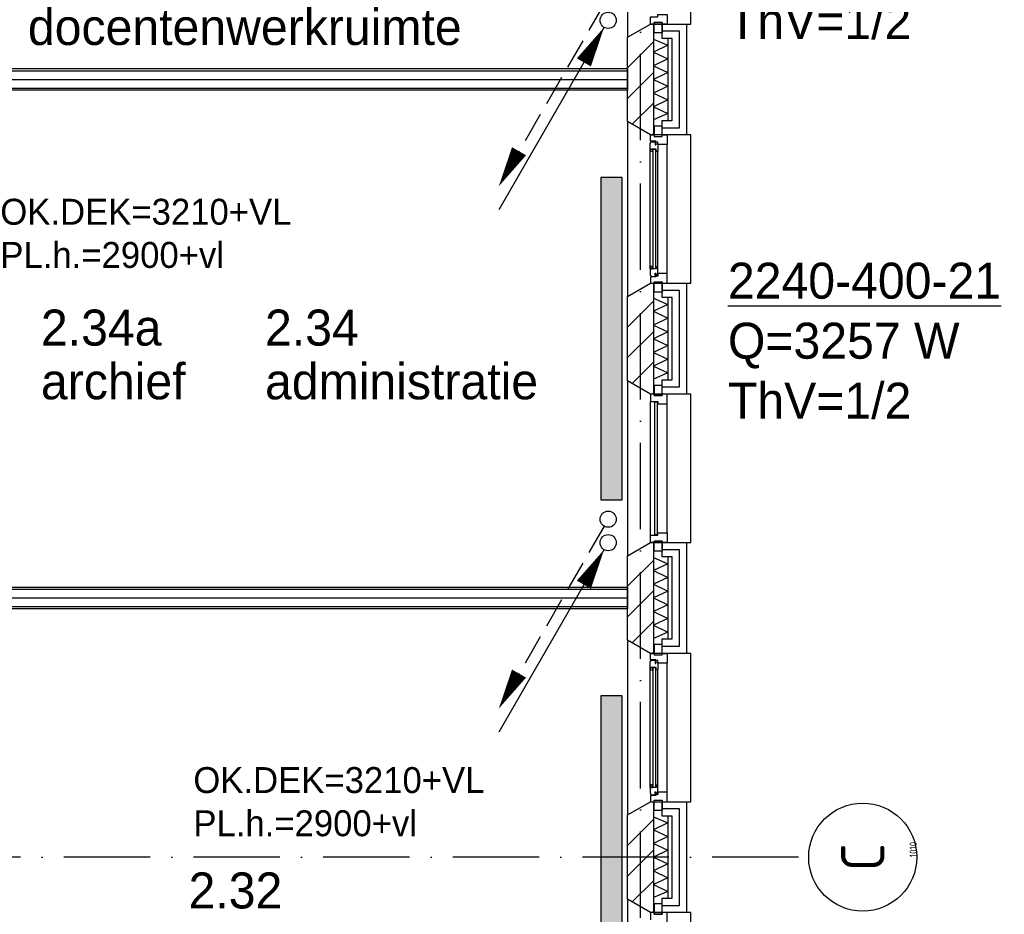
# Model space of a CAD drawing. Extents: x -1448 to 118900, y -195097 to 442500.
# Tile 67 of 103: x 78357 to 85190, y 382976 to 389188. Entities that reach past the tile are written whole.
import ezdxf
from ezdxf.enums import TextEntityAlignment as Align

# ---------------------------------------------------------------- set-up
doc = ezdxf.new("R2010")
doc.units = 0
doc.header["$LTSCALE"] = 100
doc.linetypes.add('DASHDOT', pattern=[9, 6, -1.5, 0, -1.5])
doc.layers.get('0').update_dxf_attribs({"linetype": 'CONTINUOUS'})
for name, color, linetype in [('AL$7----_STRAMIEN', 1, 'DASHDOT'), ('AL21----_BUITENWAND', 4, 'CONTINUOUS'), ('AL21K---_ISOLATIE', 1, 'CONTINUOUS'), ('AL22----_BINNENWAND', 7, 'CONTINUOUS'), ('AL28----_KONSTRUKTIE', 3, 'CONTINUOUS'), ('AL31----_BUITENKOZ', 7, 'CONTINUOUS'), ('ALL-----_REFLIJNEN', 8, 'CONTINUOUS'), ('ALN-----_BLOCKNAAM', 2, 'CONTINUOUS'), ('ALXA3---_VOLZWART', 14, 'CONTINUOUS'), ('ALXAB---_PREFABBETON', 1, 'CONTINUOUS'), ('BOUW', 8, 'CONTINUOUS'), ('WI561---', 1, 'CONTINUOUS'), ('WL561---', 4, 'CONTINUOUS'), ('WL561---_AANVOER', 4, 'CONTINUOUS'), ('WL561---_RETOUR', 4, 'CONTINUOUS')]:
    doc.layers.add(name, color=color, linetype=linetype)
doc.styles.add('BURO-018', font='BUROFONT.shx', dxfattribs={"height": 180})
doc.styles.add('BURO-025', font='BUROFONT.shx', dxfattribs={"height": 250})
doc.styles.get("Standard").update_dxf_attribs({"font": 'ISOCP'})

# ---------------------------------------------------------------- blocks, each defined once
blk = doc.blocks.new('1010')
at = {"layer": 'AL$7----_STRAMIEN', "color": 7, "linetype": 'CONTINUOUS'}
blk.add_circle((0, 750), 750, dxfattribs=at)
at = {"layer": 'ALN-----_BLOCKNAAM', "linetype": 'CONTINUOUS'}
blk.add_text('1010', height=100, dxfattribs=at).set_placement((0, 0))
blk = doc.blocks.new('2322401')
at = {"color": 0, "linetype": 'CONTINUOUS'}
for p, q in [((-0.5, 0.5, 1), (-0.5, 0.5)), ((-0.5, 0.5, 1), (-0.5, -0.5, 1)), ((0.5, 0.5, 1), (-0.5, 0.5, 1)), ((0.5, 0.5), (-0.5, 0.5)), ((-0.5, 0.5), (-0.5, -0.5)), ((0.5, 0.5, 1), (0.5, 0.5)), ((0.5, -0.5, 1), (0.5, 0.5, 1)), ((0.5, -0.5), (0.5, 0.5)), ((-0.5, -0.5, 1), (-0.5, -0.5)), ((-0.5, -0.5, 1), (0.5, -0.5, 1)), ((-0.5, -0.5), (0.5, -0.5)), ((0.5, -0.5, 1), (0.5, -0.5))]:
    blk.add_line(p, q, dxfattribs=at)
blk = doc.blocks.new('CVHATCH1')
at = {"color": 0, "linetype": 'CONTINUOUS'}
blk.add_solid([(-0.5, -0.5), (0.5, -0.5), (-0.5, 0.5), (0.5, 0.5)], dxfattribs=at)
blk = doc.blocks.new('CVRINFO2')
at = {"color": 0, "linetype": 'CONTINUOUS', "style": 'BURO-025'}
for tag, p in [('CV_TEXT125', (0, 0)), ('CV_TEXT225', (0, -4.167)), ('CV_TEXT325', (0, -8.333)), ('CV_TEXT425', (0, -12.5))]:
    blk.add_attdef(tag, p, '', height=2.5, dxfattribs=at)
blk = doc.blocks.new('LDV2108')
at = {"color": 0, "linetype": 'CONTINUOUS'}
for p, q in [((-0.25, -0.433), (-1.187, -2.057)), ((-1.562, -2.706), (-2.5, -4.33)), ((-2.875, -4.98), (-3.812, -6.603)), ((-4.187, -7.253), (-5.125, -8.877)), ((-5.5, -9.526), (-6.437, -11.15))]:
    blk.add_line(p, q, dxfattribs=at)
blk.add_lwpolyline([(-6.75, -11.691, 0, 1, 0), (-5.5, -9.526, 1, 1, 0)], format="xyseb", dxfattribs=at)
blk.add_circle((0, 0), 0.5, dxfattribs=at)
blk = doc.blocks.new('LDV4107')
at = {"color": 0, "linetype": 'CONTINUOUS'}
blk.add_line((-0.25, -0.433), (-6.75, -11.691), dxfattribs=at)
blk.add_lwpolyline([(-0.25, -0.433, 0, 1, 0), (-1.5, -2.598, 1, 1, 0)], format="xyseb", dxfattribs=at)
blk.add_circle((0, 0), 0.5, dxfattribs=at)

msp = doc.modelspace()

# ---------------------------------------------------------------- linework, layer by layer
at = {"layer": 'AL$7----_STRAMIEN', "color": 1}
for p, q in [((82665.4, 371249), (82665.4, 439905.7)), ((83762.6, 383372.7), (65664.7, 383372.7))]:
    msp.add_line(p, q, dxfattribs=at)
at = {"layer": 'AL21----_BUITENWAND', "color": 8}
for p, q in [((82816.4, 389057.7), (82816.4, 389157.7)), ((82816.4, 389157.7), (82985.4, 389157.7)), ((82985.4, 389157.7), (82985.4, 388387.7)), ((82885.4, 389057.7), (82816.4, 389057.7)), ((82885.4, 388487.7), (82885.4, 389057.7)), ((82816.4, 388487.7), (82885.4, 388487.7)), ((82816.4, 388387.7), (82816.4, 388487.7)), ((82985.4, 388387.7), (82816.4, 388387.7)), ((82816.4, 387257.7), (82816.4, 387357.7)), ((82816.4, 387357.7), (82985.4, 387357.7)), ((82985.4, 387357.7), (82985.4, 386587.7)), ((82885.4, 387257.7), (82816.4, 387257.7)), ((82885.4, 386687.7), (82885.4, 387257.7)), ((82816.4, 386687.7), (82885.4, 386687.7)), ((82816.4, 386587.7), (82816.4, 386687.7)), ((82985.4, 386587.7), (82816.4, 386587.7)), ((82816.4, 385457.7), (82816.4, 385557.7)), ((82816.4, 385557.7), (82985.4, 385557.7)), ((82985.4, 385557.7), (82985.4, 384787.7)), ((82885.4, 385457.7), (82816.4, 385457.7)), ((82885.4, 384887.7), (82885.4, 385457.7)), ((82816.4, 384887.7), (82885.4, 384887.7)), ((82816.4, 384787.7), (82816.4, 384887.7)), ((82985.4, 384787.7), (82816.4, 384787.7)), ((82816.4, 383657.7), (82816.4, 383757.7)), ((82816.4, 383757.7), (82985.4, 383757.7)), ((82985.4, 383757.7), (82985.4, 382987.7)), ((82885.4, 383657.7), (82816.4, 383657.7)), ((82885.4, 383087.7), (82885.4, 383657.7)), ((82816.4, 383087.7), (82885.4, 383087.7)), ((82816.4, 382987.7), (82816.4, 383087.7)), ((82985.4, 382987.7), (82816.4, 382987.7))]:
    msp.add_line(p, q, dxfattribs=at)
at = {"layer": 'AL21K---_ISOLATIE', "color": 8, "linetype": 'CONTINUOUS'}
for p, q in [((82755.4, 389057.7), (82755.4, 388487.7)), ((82755.4, 389053.5), (82855.4, 389010.2)), ((82855.4, 389057.7), (82855.4, 388487.7)), ((82855.4, 389010.2), (82755.4, 388962.7)), ((82755.4, 388962.7), (82855.4, 388915.2)), ((82855.4, 388915.2), (82755.4, 388867.7)), ((82755.4, 388867.7), (82855.4, 388820.2)), ((82855.4, 388820.2), (82755.4, 388772.7)), ((82755.4, 388772.7), (82855.4, 388725.2)), ((82855.4, 388725.2), (82755.4, 388677.7)), ((82755.4, 388677.7), (82855.4, 388630.2)), ((82855.4, 388630.2), (82755.4, 388582.7)), ((82755.4, 388582.7), (82855.4, 388535.2)), ((82855.4, 388535.2), (82755.4, 388491.9)), ((82755.4, 387257.7), (82755.4, 386687.7)), ((82755.4, 387253.5), (82855.4, 387210.2)), ((82855.4, 387257.7), (82855.4, 386687.7)), ((82855.4, 387210.2), (82755.4, 387162.7)), ((82755.4, 387162.7), (82855.4, 387115.2)), ((82855.4, 387115.2), (82755.4, 387067.7)), ((82755.4, 387067.7), (82855.4, 387020.2)), ((82855.4, 387020.2), (82755.4, 386972.7)), ((82755.4, 386972.7), (82855.4, 386925.2)), ((82855.4, 386925.2), (82755.4, 386877.7)), ((82755.4, 386877.7), (82855.4, 386830.2)), ((82855.4, 386830.2), (82755.4, 386782.7)), ((82755.4, 386782.7), (82855.4, 386735.2)), ((82855.4, 386735.2), (82755.4, 386691.9)), ((82755.4, 385457.7), (82755.4, 384887.7)), ((82755.4, 385453.5), (82855.4, 385410.2)), ((82855.4, 385410.2), (82755.4, 385362.7)), ((82855.4, 385457.7), (82855.4, 384887.7)), ((82755.4, 385362.7), (82855.4, 385315.2)), ((82855.4, 385315.2), (82755.4, 385267.7)), ((82755.4, 385267.7), (82855.4, 385220.2)), ((82855.4, 385220.2), (82755.4, 385172.7)), ((82755.4, 385172.7), (82855.4, 385125.2)), ((82855.4, 385125.2), (82755.4, 385077.7)), ((82755.4, 385077.7), (82855.4, 385030.2)), ((82855.4, 385030.2), (82755.4, 384982.7)), ((82755.4, 384982.7), (82855.4, 384935.2)), ((82855.4, 384935.2), (82755.4, 384891.9)), ((82755.4, 383657.7), (82755.4, 383087.7)), ((82755.4, 383653.5), (82855.4, 383610.2)), ((82855.4, 383657.7), (82855.4, 383087.7)), ((82855.4, 383610.2), (82755.4, 383562.7)), ((82755.4, 383562.7), (82855.4, 383515.2)), ((82855.4, 383515.2), (82755.4, 383467.7)), ((82755.4, 383467.7), (82855.4, 383420.2)), ((82855.4, 383420.2), (82755.4, 383372.7)), ((82755.4, 383372.7), (82855.4, 383325.2)), ((82855.4, 383325.2), (82755.4, 383277.7)), ((82755.4, 383277.7), (82855.4, 383230.2)), ((82855.4, 383230.2), (82755.4, 383182.7)), ((82755.4, 383182.7), (82855.4, 383135.2)), ((82855.4, 383135.2), (82755.4, 383091.9))]:
    msp.add_line(p, q, dxfattribs=at)
at = {"layer": 'AL22----_BINNENWAND', "color": 8}
for p, q in [((76350.4, 388847.7), (82575.4, 388847.7)), ((82575.4, 388847.7), (82575.4, 388697.7)), ((82575.4, 388697.7), (76350.4, 388697.7)), ((76350.4, 385247.7), (82575.4, 385247.7)), ((82575.4, 385247.7), (82575.4, 385097.7)), ((82575.4, 385097.7), (76350.4, 385097.7))]:
    msp.add_line(p, q, dxfattribs=at)
at = {"layer": 'AL22----_BINNENWAND', "color": 8, "linetype": 'CONTINUOUS'}
for p, q in [((76350.4, 388832.7), (82575.4, 388832.7)), ((76350.4, 388712.7), (82575.4, 388712.7)), ((76350.4, 385232.7), (82575.4, 385232.7)), ((76350.4, 385112.7), (82575.4, 385112.7))]:
    msp.add_line(p, q, dxfattribs=at)
at = {"layer": 'AL28----_KONSTRUKTIE', "color": 8}
for p, q in [((82575.4, 389065.4), (82735.4, 389157.7)), ((82735.4, 389157.7), (82755.4, 389157.7)), ((82755.4, 389157.7), (82755.4, 388387.7)), ((82575.4, 388480.1), (82575.4, 389065.4)), ((82735.4, 388387.7), (82575.4, 388480.1)), ((82755.4, 388387.7), (82735.4, 388387.7)), ((82575.4, 387265.4), (82735.4, 387357.7)), ((82735.4, 387357.7), (82755.4, 387357.7)), ((82755.4, 387357.7), (82755.4, 386587.7)), ((82575.4, 386680.1), (82575.4, 387265.4)), ((82735.4, 386587.7), (82575.4, 386680.1)), ((82755.4, 386587.7), (82735.4, 386587.7)), ((82575.4, 385465.4), (82735.4, 385557.7)), ((82735.4, 385557.7), (82755.4, 385557.7)), ((82755.4, 385557.7), (82755.4, 384787.7)), ((82575.4, 384880.1), (82575.4, 385465.4)), ((82735.4, 384787.7), (82575.4, 384880.1)), ((82755.4, 384787.7), (82735.4, 384787.7)), ((82575.4, 383665.4), (82735.4, 383757.7)), ((82735.4, 383757.7), (82755.4, 383757.7)), ((82755.4, 383757.7), (82755.4, 382987.7)), ((82575.4, 383080.1), (82575.4, 383665.4)), ((82735.4, 382987.7), (82575.4, 383080.1)), ((82755.4, 382987.7), (82735.4, 382987.7))]:
    msp.add_line(p, q, dxfattribs=at)
at = {"layer": 'AL31----_BUITENKOZ', "color": 8}
for p, q in [((82735.4, 386587.7), (82575.4, 386680.1)), ((82575.4, 386680.1), (82575.4, 385465.4)), ((82816.4, 386648.7), (82760.4, 386648.7)), ((82760.4, 386648.7), (82760.4, 386577.7)), ((82816.4, 386577.7), (82816.4, 386648.7)), ((83015.4, 386587.7), (82735.4, 386587.7)), ((82760.4, 386577.7), (82816.4, 386577.7)), ((83015.4, 385557.7), (83015.4, 386587.7)), ((82735.4, 385607.7), (82735.4, 386537.7)), ((82849.4, 385624.7), (82849.4, 386520.7)), ((82575.4, 385465.4), (82735.4, 385557.7)), ((82735.4, 385557.7), (83015.4, 385557.7)), ((82760.4, 385567.7), (82816.4, 385567.7)), ((82760.4, 385496.7), (82760.4, 385567.7)), ((82816.4, 385567.7), (82816.4, 385496.7)), ((82816.4, 385496.7), (82760.4, 385496.7)), ((82735.4, 384787.7), (82575.4, 384880.1)), ((82575.4, 384880.1), (82575.4, 383665.4)), ((83015.4, 384787.7), (82735.4, 384787.7)), ((82735.4, 384787.7), (82760.4, 384787.7)), ((82735.4, 384743.7), (82735.4, 384787.7)), ((82816.4, 384848.7), (82760.4, 384848.7)), ((82760.4, 384848.7), (82760.4, 384777.7)), ((82760.4, 384787.7), (82760.4, 384777.7)), ((82816.4, 384777.7), (82816.4, 384848.7)), ((82816.4, 384777.7), (82816.4, 384787.7)), ((82816.4, 384787.7), (82849.4, 384787.7)), ((82849.4, 384787.7), (82849.4, 384720.7)), ((83015.4, 383757.7), (83015.4, 384787.7)), ((82732.4, 384731), (82736.6, 384733.5)), ((82732.4, 384688.5), (82732.4, 384731)), ((82771.4, 384743.7), (82735.4, 384743.7)), ((82736.6, 384733.5), (82736.6, 384740.5)), ((82736.6, 384740.5), (82766.4, 384740.5)), ((82760.4, 384777.7), (82816.4, 384777.7)), ((82760.4, 384777.7), (82816.4, 384777.7)), ((82766.4, 384740.5), (82766.4, 384718)), ((82771.4, 384737.7), (82771.4, 384743.7)), ((82786.4, 384737.7), (82771.4, 384737.7)), ((82771.4, 384718), (82771.4, 384726)), ((82771.4, 384726), (82786.4, 384726)), ((82786.4, 384720.7), (82786.4, 384737.7)), ((82786.4, 384726), (82786.4, 384720.7)), ((82849.4, 384720.7), (82786.4, 384720.7)), ((82786.4, 384720.7), (82786.4, 384673.6)), ((82849.4, 383824.7), (82849.4, 384720.7)), ((82773.4, 384688.5), (82732.4, 384688.5)), ((82732.4, 383856.9), (82732.4, 384688.5)), ((82734.7, 384688.5), (82748.2, 384688.5)), ((82734.7, 384671.5), (82734.7, 384688.5)), ((82748.2, 384671.5), (82734.7, 384671.5)), ((82748.2, 384688.5), (82748.2, 384671.5)), ((82766.4, 384718), (82771.4, 384718)), ((82773.4, 384671.5), (82773.4, 384688.5)), ((82786.4, 384673.6), (82773.4, 384671.5)), ((82786.4, 383871.9), (82786.4, 384673.6)), ((82773.4, 383856.9), (82732.4, 383856.9)), ((82732.4, 383856.9), (82732.4, 383814.4)), ((82748.2, 383873.9), (82734.7, 383873.9)), ((82734.7, 383873.9), (82734.7, 383856.9)), ((82734.7, 383856.9), (82748.2, 383856.9)), ((82748.2, 383856.9), (82748.2, 383873.9)), ((82786.4, 383871.9), (82773.4, 383873.9)), ((82773.4, 383873.9), (82773.4, 383856.9)), ((82786.4, 383824.7), (82786.4, 383871.9)), ((82732.4, 383814.4), (82736.6, 383812)), ((82771.4, 383801.7), (82735.4, 383801.7)), ((82735.4, 383801.7), (82735.4, 383757.7)), ((82736.6, 383812), (82736.6, 383804.9)), ((82736.6, 383804.9), (82766.4, 383804.9)), ((82760.4, 383767.7), (82816.4, 383767.7)), ((82760.4, 383696.7), (82760.4, 383767.7)), ((82760.4, 383757.7), (82760.4, 383767.7)), ((82760.4, 383767.7), (82816.4, 383767.7)), ((82766.4, 383804.9), (82766.4, 383827.4)), ((82766.4, 383827.4), (82771.4, 383827.4)), ((82771.4, 383827.4), (82771.4, 383819.4)), ((82771.4, 383819.4), (82786.4, 383819.4)), ((82786.4, 383807.7), (82771.4, 383807.7)), ((82771.4, 383807.7), (82771.4, 383801.7)), ((82786.4, 383819.4), (82786.4, 383824.7)), ((82849.4, 383824.7), (82786.4, 383824.7)), ((82786.4, 383824.7), (82786.4, 383807.7)), ((82816.4, 383767.7), (82816.4, 383696.7)), ((82816.4, 383767.7), (82816.4, 383757.7)), ((82849.4, 383757.7), (82849.4, 383824.7)), ((82575.4, 383665.4), (82735.4, 383757.7)), ((82735.4, 383757.7), (83015.4, 383757.7)), ((82735.4, 383757.7), (82760.4, 383757.7)), ((82816.4, 383696.7), (82760.4, 383696.7)), ((82816.4, 383757.7), (82849.4, 383757.7)), ((82735.4, 382987.7), (82575.4, 383080.1)), ((82575.4, 383080.1), (82575.4, 381865.4)), ((82816.4, 383048.7), (82760.4, 383048.7)), ((82760.4, 383048.7), (82760.4, 382977.7)), ((82816.4, 382977.7), (82816.4, 383048.7)), ((83015.4, 382987.7), (82735.4, 382987.7)), ((82760.4, 382977.7), (82816.4, 382977.7)), ((83015.4, 381957.7), (83015.4, 382987.7))]:
    msp.add_line(p, q, dxfattribs=at)
at = {"layer": 'AL31----_BUITENKOZ', "color": 8, "linetype": 'CONTINUOUS'}
for p, q in [((82760.4, 386587.7), (82735.4, 386587.7)), ((82735.4, 386587.7), (82735.4, 386537.7)), ((82760.4, 386577.7), (82760.4, 386587.7)), ((82760.4, 386587.7), (82760.4, 386587.7)), ((82816.4, 386577.7), (82760.4, 386577.7)), ((82849.4, 386587.7), (82816.4, 386587.7)), ((82816.4, 386587.7), (82816.4, 386577.7)), ((82849.4, 386520.7), (82849.4, 386587.7)), ((82735.4, 386537.7), (82735.4, 386537.7)), ((82735.4, 386537.7), (82786.4, 386537.7)), ((82782.4, 386532.7), (82761.4, 386532.7)), ((82761.4, 386532.7), (82761.4, 385612.7)), ((82782.4, 385612.7), (82782.4, 386532.7)), ((82786.4, 386537.7), (82786.4, 386520.7)), ((82786.4, 386520.7), (82849.4, 386520.7)), ((82849.4, 386520.7), (82849.4, 386520.7)), ((82849.4, 386520.7), (82849.4, 386520.7)), ((82849.4, 386520.7), (82849.4, 386520.7)), ((82849.4, 386520.7), (82849.4, 386520.7)), ((82735.4, 385607.7), (82735.4, 385607.7)), ((82735.4, 385607.7), (82786.4, 385607.7)), ((82735.4, 385557.7), (82735.4, 385607.7)), ((82761.4, 385612.7), (82782.4, 385612.7)), ((82786.4, 385607.7), (82786.4, 385624.7)), ((82786.4, 385624.7), (82849.4, 385624.7)), ((82849.4, 385624.7), (82849.4, 385624.7)), ((82849.4, 385624.7), (82849.4, 385624.7)), ((82849.4, 385624.7), (82849.4, 385624.7)), ((82849.4, 385624.7), (82849.4, 385624.7)), ((82849.4, 385624.7), (82849.4, 385557.7)), ((82760.4, 385557.7), (82735.4, 385557.7)), ((82816.4, 385567.7), (82760.4, 385567.7)), ((82760.4, 385567.7), (82760.4, 385557.7)), ((82760.4, 385557.7), (82760.4, 385557.7)), ((82816.4, 385557.7), (82816.4, 385567.7)), ((82849.4, 385557.7), (82816.4, 385557.7)), ((82771.4, 384686.5), (82750.4, 384686.5)), ((82750.4, 384686.5), (82750.4, 383858.9)), ((82771.4, 383858.9), (82771.4, 384686.5)), ((82750.4, 383858.9), (82771.4, 383858.9)), ((82760.4, 382987.7), (82735.4, 382987.7)), ((82735.4, 382987.7), (82735.4, 382937.7)), ((82760.4, 382977.7), (82760.4, 382987.7)), ((82760.4, 382987.7), (82760.4, 382987.7)), ((82816.4, 382977.7), (82760.4, 382977.7)), ((82849.4, 382987.7), (82816.4, 382987.7)), ((82816.4, 382987.7), (82816.4, 382977.7)), ((82849.4, 382920.7), (82849.4, 382987.7))]:
    msp.add_line(p, q, dxfattribs=at)
at = {"layer": 'AL31----_BUITENKOZ', "color": 8}
for points in [[(82735.4, 390187.7), (82575.4, 390280.1), (82575.4, 389065.4), (82735.4, 389157.7), (83015.4, 389157.7), (83015.4, 390187.7)], [(82760.4, 389167.7), (82816.4, 389167.7), (82816.4, 389096.7), (82760.4, 389096.7)], [(82735.4, 388387.7), (82575.4, 388480.1), (82575.4, 387265.4), (82735.4, 387357.7), (83015.4, 387357.7), (83015.4, 388387.7)], [(82760.4, 388377.7), (82816.4, 388377.7), (82816.4, 388448.7), (82760.4, 388448.7)], [(82735.4, 388387.7), (82760.4, 388387.7), (82760.4, 388377.7), (82816.4, 388377.7), (82816.4, 388387.7), (82849.4, 388387.7), (82849.4, 388320.7), (82786.4, 388320.7), (82786.4, 388337.7), (82771.4, 388337.7), (82771.4, 388343.7), (82735.4, 388343.7)], [(82732.4, 388331), (82736.6, 388333.5), (82736.6, 388340.5), (82766.4, 388340.5), (82766.4, 388318), (82771.4, 388318), (82771.4, 388326), (82786.4, 388326), (82786.4, 388320.7), (82786.4, 388273.6), (82773.4, 388271.5), (82773.4, 388288.5), (82732.4, 388288.5)], [(82734.7, 388288.5), (82748.2, 388288.5), (82748.2, 388271.5), (82734.7, 388271.5)], [(82732.4, 387414.4), (82736.6, 387412), (82736.6, 387404.9), (82766.4, 387404.9), (82766.4, 387427.4), (82771.4, 387427.4), (82771.4, 387419.4), (82786.4, 387419.4), (82786.4, 387424.7), (82786.4, 387471.9), (82773.4, 387473.9), (82773.4, 387456.9), (82732.4, 387456.9)], [(82734.7, 387456.9), (82748.2, 387456.9), (82748.2, 387473.9), (82734.7, 387473.9)], [(82735.4, 387357.7), (82760.4, 387357.7), (82760.4, 387367.7), (82816.4, 387367.7), (82816.4, 387357.7), (82849.4, 387357.7), (82849.4, 387424.7), (82786.4, 387424.7), (82786.4, 387407.7), (82771.4, 387407.7), (82771.4, 387401.7), (82735.4, 387401.7)], [(82760.4, 387367.7), (82816.4, 387367.7), (82816.4, 387296.7), (82760.4, 387296.7)]]:
    msp.add_lwpolyline(points, close=True, dxfattribs=at)
at = {"layer": 'AL31----_BUITENKOZ', "color": 8, "linetype": 'CONTINUOUS'}
for points in [[(82735.4, 389207.7), (82735.4, 389207.7), (82786.4, 389207.7), (82786.4, 389224.7), (82849.4, 389224.7), (82849.4, 389224.7), (82849.4, 389224.7), (82849.4, 389224.7), (82849.4, 389224.7), (82849.4, 389157.7), (82816.4, 389157.7), (82816.4, 389167.7), (82760.4, 389167.7), (82760.4, 389157.7), (82760.4, 389157.7), (82735.4, 389157.7)], [(82750.4, 387458.9), (82771.4, 387458.9), (82771.4, 388286.5), (82750.4, 388286.5)]]:
    msp.add_lwpolyline(points, close=True, dxfattribs=at)
at = {"layer": 'AL31----_BUITENKOZ', "color": 8}
for points in [[(82732.4, 387456.9), (82732.4, 388288.5)], [(82786.4, 387471.9), (82786.4, 388273.6)], [(82849.4, 387424.7), (82849.4, 388320.7)]]:
    msp.add_lwpolyline(points, dxfattribs=at)
at = {"layer": 'ALL-----_REFLIJNEN', "color": 8, "linetype": 'CONTINUOUS'}
for p, q in [((82935.4, 389107.7), (82816.4, 389107.7)), ((82935.4, 388437.7), (82935.4, 389107.7)), ((76350.4, 388772.7), (82575.4, 388772.7)), ((82816.4, 388437.7), (82935.4, 388437.7)), ((82935.4, 387307.7), (82816.4, 387307.7)), ((82935.4, 386637.7), (82935.4, 387307.7)), ((82816.4, 386637.7), (82935.4, 386637.7)), ((82935.4, 385507.7), (82816.4, 385507.7)), ((82935.4, 384837.7), (82935.4, 385507.7)), ((76350.4, 385172.7), (82575.4, 385172.7)), ((82816.4, 384837.7), (82935.4, 384837.7)), ((82935.4, 383707.7), (82816.4, 383707.7)), ((82935.4, 383037.7), (82935.4, 383707.7)), ((82816.4, 383037.7), (82935.4, 383037.7))]:
    msp.add_line(p, q, dxfattribs=at)
at = {"layer": 'ALXA3---_VOLZWART', "color": 8}
for p, q in [((82935.4, 389107.7), (82816.4, 389107.7)), ((82935.4, 388437.7), (82935.4, 389107.7)), ((82816.4, 388437.7), (82935.4, 388437.7)), ((82935.4, 387307.7), (82816.4, 387307.7)), ((82935.4, 386637.7), (82935.4, 387307.7)), ((82816.4, 386637.7), (82935.4, 386637.7)), ((82935.4, 385507.7), (82816.4, 385507.7)), ((82935.4, 384837.7), (82935.4, 385507.7)), ((82816.4, 384837.7), (82935.4, 384837.7)), ((82935.4, 383707.7), (82816.4, 383707.7)), ((82935.4, 383037.7), (82935.4, 383707.7)), ((82816.4, 383037.7), (82935.4, 383037.7))]:
    msp.add_line(p, q, dxfattribs=at)
at = {"layer": 'ALXAB---_PREFABBETON', "color": 8}
for p, q in [((82755.4, 389033.2), (82575.4, 388853.2)), ((82755.4, 388821.1), (82575.4, 388641.1)), ((82755.4, 388609), (82607.8, 388461.4)), ((82755.4, 388396.8), (82746.3, 388387.7)), ((82755.4, 387233.2), (82575.4, 387053.2)), ((82755.4, 387021.1), (82575.4, 386841.1)), ((82755.4, 386809), (82607.8, 386661.4)), ((82755.4, 386596.8), (82746.3, 386587.7)), ((82755.4, 385433.2), (82575.4, 385253.2)), ((82755.4, 385221.1), (82575.4, 385041.1)), ((82755.4, 385009), (82607.8, 384861.4)), ((82755.4, 384796.8), (82746.3, 384787.7)), ((82755.4, 383633.2), (82575.4, 383453.2)), ((82755.4, 383421.1), (82575.4, 383241.1)), ((82755.4, 383209), (82607.8, 383061.4)), ((82755.4, 382996.8), (82746.3, 382987.7))]:
    msp.add_line(p, q, dxfattribs=at)

# ---------------------------------------------------------------- block references
at = {"layer": 'AL$7----_STRAMIEN'}
ref = msp.add_blockref('1010', (84582.4, 383372.7), dxfattribs=dict(at, xscale=0.5, yscale=0.5, zscale=0.5, rotation=90))
ref.add_attrib('STR-NAAM', 'C', dxfattribs={"color": 3, "linetype": 'CONTINUOUS', "height": 300, "rotation": 90}).set_placement((84207.4, 383372.7), align=Align.MIDDLE)
at = {"layer": 'WI561---'}
ref = msp.add_blockref('CVRINFO2', (83271.8, 389886.1), dxfattribs=dict(at, xscale=100, yscale=100, zscale=100))
ref.add_attrib('CV_TEXT125', '%%u2240-400-21', (83271.8, 389886.1), dxfattribs={"layer": '0', "color": 2, "linetype": 'CONTINUOUS', "height": 250, "style": 'BURO-025'})
ref.add_attrib('CV_TEXT225', 'Q=3257 W', (83271.8, 389469.4), dxfattribs={"layer": '0', "color": 2, "linetype": 'CONTINUOUS', "height": 250, "style": 'BURO-025'})
ref.add_attrib('CV_TEXT325', 'ThV=1/2', (83271.8, 389052.7), dxfattribs={"layer": '0', "color": 2, "linetype": 'CONTINUOUS', "height": 250, "style": 'BURO-025'})
ref = msp.add_blockref('CVRINFO2', (83271.8, 387250.4), dxfattribs=dict(at, xscale=100, yscale=100, zscale=100))
ref.add_attrib('CV_TEXT125', '%%u2240-400-21', (83271.8, 387250.4), dxfattribs={"layer": '0', "color": 2, "linetype": 'CONTINUOUS', "height": 250, "style": 'BURO-025'})
ref.add_attrib('CV_TEXT225', 'Q=3257 W', (83271.8, 386833.7), dxfattribs={"layer": '0', "color": 2, "linetype": 'CONTINUOUS', "height": 250, "style": 'BURO-025'})
ref.add_attrib('CV_TEXT325', 'ThV=1/2', (83271.8, 386417), dxfattribs={"layer": '0', "color": 2, "linetype": 'CONTINUOUS', "height": 250, "style": 'BURO-025'})
at = {"layer": 'WL561---', "xscale": 2240, "yscale": 150}
for name, p, zscale, rotation in [('2322401', (82463.9, 386972.7), 400, 90.00000000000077), ('CVHATCH1', (82463.9, 386972.7), 2240, 90.00000000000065), ('2322401', (82463.9, 383372.7), 400, 90.00000000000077), ('CVHATCH1', (82463.9, 383372.7), 2240, 90.00000000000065)]:
    msp.add_blockref(name, p, dxfattribs=dict(at, zscale=zscale, rotation=rotation))
at = {"layer": 'WL561---_AANVOER', "color": 2, "xscale": 112.5, "yscale": 112.5, "zscale": 112.5}
for p in [(82440.8, 389183.4), (82440.8, 385556.7)]:
    msp.add_blockref('LDV4107', p, dxfattribs=at)
at = {"layer": 'WL561---_RETOUR', "color": 2, "xscale": 112.5, "yscale": 112.5, "zscale": 112.5}
for p in [(82440.8, 389345.8), (82440.8, 385719.2)]:
    msp.add_blockref('LDV2108', p, dxfattribs=at)

# ---------------------------------------------------------------- texts
at = {"layer": 'BOUW', "style": 'BURO-025'}
for s, p in [('docentenwerkruimte', (78413.7, 389012.1)), ('2.34a', (78504.2, 386924.8)), ('2.34', (80059.3, 386924.8)), ('archief', (78504.2, 386551.7)), ('administratie', (80059.3, 386551.7)), ('2.32', (79528.5, 383016.5))]:
    msp.add_text(s, height=250, dxfattribs=at).set_placement(p)
at = {"layer": 'BOUW', "color": 1, "style": 'BURO-018'}
for s, p in [('OK.DEK=3210+VL', (78222.1, 387764.1)), ('PL.h.=2900+vl', (78222.1, 387464.1)), ('OK.DEK=3210+VL', (79561.7, 383817.9)), ('PL.h.=2900+vl', (79561.7, 383517.9))]:
    msp.add_text(s, height=180, dxfattribs=at).set_placement(p)

doc.saveas('drawing.dxf')
